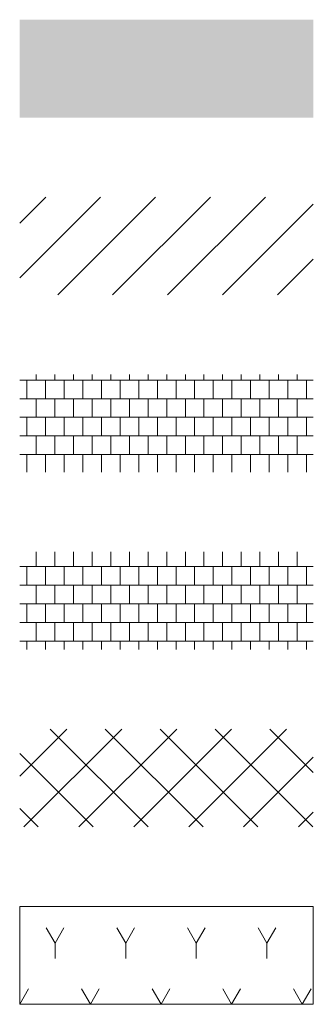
# Model space of a CAD drawing. Header units: metres. Extents: x 197458 to 197965, y 355297 to 355490.
# Tile 4 of 4: x 197959.93 to 197964.73, y 355474.02 to 355490.12. Entities that reach past the tile are written whole.
import ezdxf

# ---------------------------------------------------------------- set-up
doc = ezdxf.new("R2010")
doc.units = ezdxf.units.M
for name, color, linetype, lineweight in [('N-WE-GR-BEPLANTING_CULTUUR-A-200', 92, 'Continuous', 18), ('N-WE-VH-VERHARDING_ASFALT-A', 252, 'Continuous', 20), ('X-XX-AL-REFERENTIE-G', 7, 'Continuous', 18)]:
    doc.layers.add(name, color=color, linetype=linetype, lineweight=lineweight)
for name, color, linetype in [('N-WE-VH-VERHARDING_PRINTBETON-A', 252, 'Continuous'), ('N-WE-VH-VERHARDING_TROTTOIRTEGELS-A', 253, 'Continuous'), ('N-WE-VH-VERHARDING_TROTTOIRTEGELS_ROOD-A', 13, 'Continuous')]:
    doc.layers.add(name, color=color, linetype=linetype)
pattern_1 = [(0, (197094.56418, 355532.39), (0, 0.3048), []), (90, (197094.56418, 355532.39), (-0.1524, 0.3048), [0.3048, -0.3048])]

msp = doc.modelspace()

# ---------------------------------------------------------------- hatches: boundary and pattern name
at = {"layer": 'N-WE-GR-BEPLANTING_CULTUUR-A-200'}
h = msp.add_hatch(dxfattribs=at)
h.set_pattern_fill('AGR-BEPLANTING_SOORT_01', color=256, scale=0.2, pattern_type=2)
h.set_pattern_definition([(60, (197959.9268, 355474.0241), (-0.57735, 1), [0.28868, -0.86603]), (120, (197959.9268, 355474.0241), (-1.1547, -2e-07), [0.28868, -0.86603]), (270, (197959.9268, 355474.02406), (0.57735, -1), [0.25, -1.75])])
h.paths.add_polyline_path([(197959.927, 355475.624), (197964.727, 355475.624), (197964.727, 355474.024), (197959.927, 355474.024)])
at = {"layer": 'N-WE-VH-VERHARDING_ASFALT-A'}
h = msp.add_hatch(color=256, dxfattribs=at)
h.dxf.hatch_style = 1
h.paths.add_polyline_path([(197964.727, 355490.124), (197959.927, 355490.124), (197959.927, 355488.524), (197964.727, 355488.524)])
at = {"layer": 'N-WE-VH-VERHARDING_ASFALT-A', "lineweight": 9}
h = msp.add_hatch(dxfattribs=at)
h.set_pattern_fill('ANSI31', color=256, scale=0.2)
h.set_pattern_definition([(45, (197073.9136, 355497.0153), (-0.4490128, 0.4490128), [])])
h.paths.add_polyline_path([(197964.727, 355487.224), (197959.927, 355487.224), (197959.927, 355485.624), (197964.727, 355485.624)])
at = {"layer": 'N-WE-VH-VERHARDING_PRINTBETON-A', "lineweight": 9}
h = msp.add_hatch(dxfattribs=at)
h.set_pattern_fill('ANSI37', color=256, scale=0.2)
h.set_pattern_definition([(45, (197061.638, 355584.355), (-0.4490128, 0.4490128), []), (135, (197061.638, 355584.355), (-0.4490128, -0.4490128), [])])
h.paths.add_polyline_path([(197964.727, 355478.524), (197959.927, 355478.524), (197959.927, 355476.924), (197964.727, 355476.924)])
at = {"layer": 'N-WE-VH-VERHARDING_TROTTOIRTEGELS-A', "lineweight": 9}
h = msp.add_hatch(dxfattribs=at)
h.set_pattern_fill('AR-B88', color=251, scale=0.0015)
h.set_pattern_definition(pattern_1)
h.paths.add_polyline_path([(197964.727, 355484.324), (197959.927, 355484.324), (197959.927, 355482.724), (197964.727, 355482.724)])
at = {"layer": 'N-WE-VH-VERHARDING_TROTTOIRTEGELS_ROOD-A', "lineweight": 9}
h = msp.add_hatch(dxfattribs=at)
h.set_pattern_fill('AR-B88', color=252, scale=0.0015)
h.set_pattern_definition(pattern_1)
h.paths.add_polyline_path([(197964.727, 355481.424), (197959.927, 355481.424), (197959.927, 355479.824), (197964.727, 355479.824)])

# ---------------------------------------------------------------- linework, layer by layer
at = {"layer": 'X-XX-AL-REFERENTIE-G'}
msp.add_lwpolyline([(197959.927, 355475.624), (197964.727, 355475.624), (197964.727, 355474.024), (197959.927, 355474.024)], close=True, dxfattribs=at)

doc.saveas('drawing.dxf')
